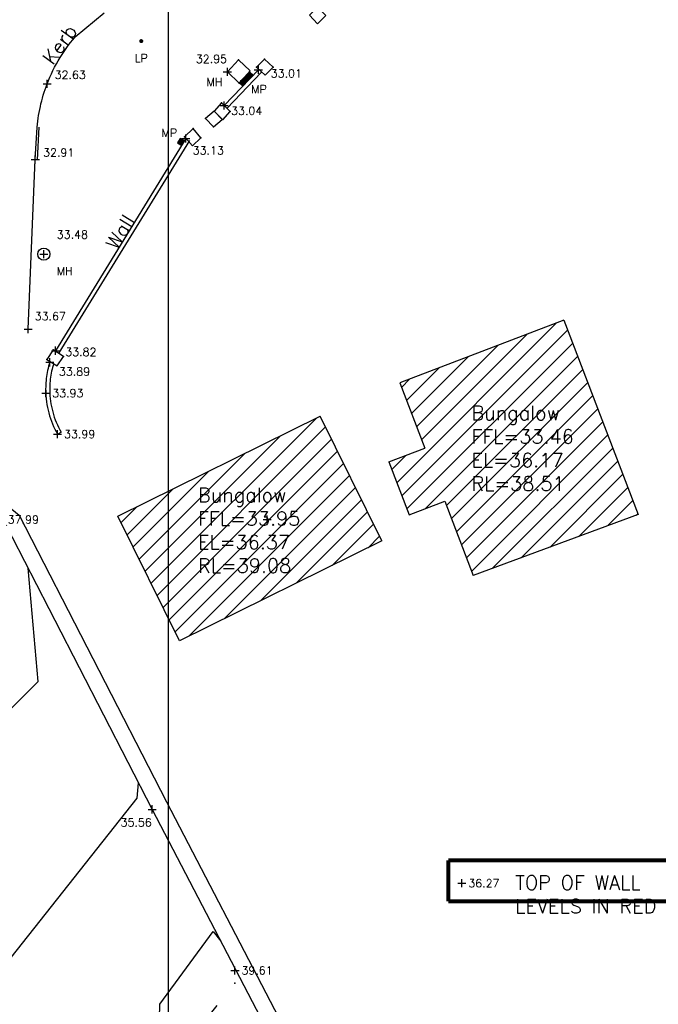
# Model space of a CAD drawing. Header units: metres. Extents: x 514577 to 515059, y 790252 to 790648.
# Tile 25 of 26: x 514893 to 514924, y 790525 to 790573. Entities that reach past the tile are written whole.
import ezdxf
from ezdxf.enums import TextEntityAlignment as Align

# ---------------------------------------------------------------- set-up
doc = ezdxf.new("R2010")
doc.units = ezdxf.units.M
doc.header["$LTSCALE"] = 0.3
doc.linetypes.add('0', pattern=[48, 16, 16, 16])
doc.linetypes.add('PHANTOM', pattern=[63.5, 31.75, -6.35, 6.35, -6.35, 6.35, -6.35])
doc.layers.get('0').update_dxf_attribs({"linetype": 'CONTINUOUS'})
for name, color, linetype in [('BUILDING', 1, '0'), ('BUILDING_PNTS', 7, 'CONTINUOUS'), ('CONTOURS', 14, 'CONTINUOUS'), ('GRID', 9, 'CONTINUOUS'), ('HATCH', 242, 'CONTINUOUS'), ('KERB', 6, '0'), ('KERB_PNTS', 7, 'CONTINUOUS'), ('OVERHEADCABLES', 242, 'PHANTOM'), ('OVERHEADCABLES_PNTS', 7, 'CONTINUOUS'), ('PNTTXT', 7, 'CONTINUOUS'), ('SERVICES', 7, '0'), ('SERVICES_PNTS', 7, 'CONTINUOUS'), ('TEXT', 7, '0'), ('WALL', 4, 'CONTINUOUS'), ('WALL_PNTS', 7, 'CONTINUOUS')]:
    doc.layers.add(name, color=color, linetype=linetype)
doc.styles.add('NORMAL', font='romans.shx')
doc.styles.add('PTXT', font='romans')

# ---------------------------------------------------------------- blocks, each defined once
blk = doc.blocks.new('SPT9')
at = {"color": 0, "linetype": 'Continuous'}
for p, q in [((-0.5, 0), (0.5, 0)), ((0, -0.5), (0, 0.5))]:
    blk.add_line(p, q, dxfattribs=at)
blk = doc.blocks.new('SPT3')
at = {"color": 0, "linetype": 'ByBlock', "const_width": 0.25, "flags": 128}
blk.add_lwpolyline([(-0.125, 0, 1), (0.125, 0, 1)], format="xyb", close=True, dxfattribs=at)
blk = doc.blocks.new('SPT13')
blk.add_hatch(color=0).paths.add_polyline_path([(-0.5, 0.5), (-0.5, -0.5), (0.5, -0.5), (0.5, 0.5)])
at = {"color": 0}
blk.add_lwpolyline([(-0.5, 0.5), (-0.5, -0.5), (0.5, -0.5), (0.5, 0.5)], close=True, dxfattribs=at)
blk = doc.blocks.new('SPT10')
at = {"color": 0, "linetype": 'Continuous'}
blk.add_line((0, 0), (0, 0), dxfattribs=at)
blk.add_line((0, 0), (0, 0), dxfattribs=at)

msp = doc.modelspace()

# ---------------------------------------------------------------- hatches: boundary and pattern name
at = {"layer": 'HATCH'}
h = msp.add_hatch(dxfattribs=at)
h.set_pattern_fill('ANSI31', color=256, scale=0.2)
h.paths.add_polyline_path([(514915.102, 790545.805), (514923.266, 790548.817), (514919.589, 790558.448), (514911.46, 790555.345), (514912.699, 790552.1), (514910.923, 790551.422), (514911.924, 790548.801), (514913.699, 790549.479)])
h.paths.add_polyline_path([(514914.832, 790549.826), (514920.582, 790549.826), (514920.582, 790554.376), (514914.832, 790554.376)], flags=24)
h = msp.add_hatch(dxfattribs=at)
h.set_pattern_fill('ANSI31', color=256, scale=0.2)
h.paths.add_polyline_path([(514900.553, 790542.561), (514910.575, 790547.515), (514907.524, 790553.689), (514907.513, 790553.689), (514897.499, 790548.74)])
h.paths.add_polyline_path([(514901.291, 790545.764), (514907.041, 790545.764), (514907.041, 790550.314), (514901.291, 790550.314)], flags=24)

# ---------------------------------------------------------------- linework, layer by layer
at = {"linetype": '0', "const_width": 0.2}
for points in [[(514913.861, 790531.691), (514933.722, 790531.691)], [(514913.861, 790529.664), (514933.722, 790529.664)]]:
    msp.add_lwpolyline(points, dxfattribs=at)
at = {"linetype": '0'}
msp.add_lwpolyline([(514913.861, 790531.691, 0.2, 0.2, 0), (514913.861, 790529.664, 0.2, 0.2, 0)], format="xyseb", dxfattribs=at)
at = {"layer": 'BUILDING'}
for points, elevation in [([(514919.589, 790558.448), (514911.46, 790555.345)], 34.273), ([(514919.589, 790558.448), (514923.266, 790548.817)], 34.273), ([(514911.46, 790555.345), (514912.699, 790552.1)], 34.843), ([(514897.499, 790548.74), (514907.521, 790553.694)], 35.451), ([(514910.575, 790547.515), (514907.521, 790553.694)], 35.033), ([(514910.923, 790551.422), (514912.699, 790552.1)], 34.938), ([(514910.923, 790551.422), (514911.924, 790548.801)], 34.938), ([(514911.924, 790548.801), (514913.699, 790549.479)], 34.938), ([(514913.699, 790549.479), (514915.102, 790545.805)], 34.843), ([(514900.553, 790542.561), (514897.499, 790548.74)], 35.451), ([(514923.266, 790548.817), (514915.094, 790545.802)], 34.273), ([(514910.575, 790547.515), (514900.553, 790542.561)], 35.033)]:
    msp.add_lwpolyline(points, dxfattribs=dict(at, elevation=elevation))
at = {"layer": 'BUILDING_PNTS'}
for p in [(514903.596, 790570.297, 33.004), (514903.957, 790570.649, 33.015), (514904.893, 790548.573, 39.077), (514914.533, 790530.553, 36.27), (514903.298, 790526.238, 39.612)]:
    msp.add_point(p, dxfattribs=at)
at = {"layer": 'CONTOURS'}
for points, elevation in [([(514873.758, 790532.199), (514873.756, 790532.183), (514872.404, 790532.002), (514874.906, 790531.624), (514875.871, 790532.482), (514877.155, 790532.596), (514881.733, 790530.503), (514882.82, 790530.369), (514883.059, 790529.502), (514885.25, 790531.499), (514884.925, 790531.542), (514886.779, 790533.787), (514887.565, 790535.963), (514888.654, 790535.673), (514893.548, 790540.548), (514893.054, 790546.166)], 35), ([(514851.971, 790528.782), (514861.385, 790527.113), (514861.486, 790526.443), (514860.01, 790524.943), (514860.349, 790524.465), (514863.298, 790523.064), (514867.458, 790523.951), (514873.454, 790523.962), (514878.647, 790522.606), (514879.617, 790522.671), (514879.948, 790523.11), (514884.44, 790523.268), (514889.65, 790524.851), (514891.632, 790526.167), (514898.454, 790534.771), (514898.519, 790535.533)], 35.5), ([(514860.217, 790523.321), (514868.69, 790518.486), (514870.742, 790518.847), (514875.974, 790517.283), (514880.507, 790516.866), (514886.097, 790517.234), (514895.806, 790520.308), (514899.566, 790523.857), (514899.577, 790524.563), (514902.216, 790528.162), (514902.596, 790527.681)], 36)]:
    msp.add_lwpolyline(points, dxfattribs=dict(at, elevation=elevation))
at = {"layer": 'GRID'}
msp.add_line((514900, 790251.929), (514900, 790647.899), dxfattribs=at)
at = {"layer": 'KERB', "color": 6}
for points in [[(514893.505, 790568.012, 32.759), (514893.519, 790568.158, 32.75), (514893.535, 790568.304, 32.741), (514893.555, 790568.449, 32.733), (514893.577, 790568.594, 32.724), (514893.602, 790568.738, 32.715), (514893.629, 790568.883, 32.706), (514893.66, 790569.026, 32.697), (514893.692, 790569.169, 32.689), (514893.728, 790569.311, 32.68), (514893.766, 790569.453, 32.671), (514893.807, 790569.594, 32.662), (514893.85, 790569.734, 32.653), (514893.896, 790569.873, 32.645), (514893.945, 790570.012, 32.636), (514893.996, 790570.149, 32.627), (514894.063, 790570.318, 32.622), (514894.133, 790570.485, 32.618), (514894.208, 790570.651, 32.613), (514894.286, 790570.815, 32.608), (514894.369, 790570.977, 32.604), (514894.454, 790571.138, 32.599), (514894.544, 790571.296, 32.594), (514894.637, 790571.452, 32.59), (514894.734, 790571.606, 32.585), (514894.834, 790571.757, 32.58), (514894.938, 790571.907, 32.576), (514895.045, 790572.053, 32.571), (514895.155, 790572.198, 32.566), (514895.269, 790572.339, 32.562), (514895.386, 790572.479, 32.557), (514896.827, 790573.675, 32.537)], [(514893.412, 790566.399, 32.908), (514893.506, 790568.008, 32.759)], [(514893.512, 790566.393, 32.908), (514893.605, 790568.003, 32.759)], [(514893.058, 790558.002, 33.666), (514893.408, 790566.406, 32.908)]]:
    msp.add_polyline3d(points, dxfattribs=at)
at = {"layer": 'KERB_PNTS'}
for p in [(514893.996, 790570.149, 32.627), (514893.408, 790566.406, 32.908), (514893.412, 790566.399, 32.908), (514893.058, 790558.002, 33.666)]:
    msp.add_point(p, dxfattribs=at)
at = {"layer": 'OVERHEADCABLES', "elevation": 37.593}
msp.add_lwpolyline([(514882.238, 790499.156), (514903.527, 790525.893)], dxfattribs=at)
at = {"layer": 'OVERHEADCABLES_PNTS'}
msp.add_point((514903.296, 790525.604, 36.182), dxfattribs=at)
at = {"layer": 'SERVICES', "flags": 128}
msp.add_lwpolyline([(514903.5, 790570.193), (514902.922, 790570.745), (514903.481, 790571.344), (514904.059, 790570.791)], close=True, dxfattribs=at)
at = {"layer": 'SERVICES'}
msp.add_circle((514893.83, 790561.72, 33.484), 0.3, dxfattribs=at)
at = {"layer": 'SERVICES_PNTS'}
for p in [(514898.658, 790572.27, 32.662), (514903.481, 790571.344, 32.954), (514902.922, 790570.745, 32.947), (514903.5, 790570.193, 33.017), (514903.596, 790570.297, 33.004), (514903.957, 790570.649, 33.015), (514900.621, 790567.276, 33.151), (514893.83, 790561.72, 33.484)]:
    msp.add_point(p, dxfattribs=at)
at = {"layer": 'WALL', "elevation": 33.99}
msp.add_lwpolyline([(514894.514, 790552.802), (514894.689, 790552.899)], dxfattribs=at)
at = {"layer": 'WALL', "color": 4}
for points in [[(514907.79, 790573.534, 32.937), (514907.394, 790573.959, 32.917), (514906.985, 790573.551, 32.902), (514907.381, 790573.125, 32.902)], [(514905.186, 790570.982, 32.92), (514904.757, 790571.381, 32.93), (514904.358, 790570.975, 32.985), (514904.787, 790570.576, 32.985)], [(514902.27, 790568.798, 33.026), (514901.84, 790568.434, 33.022), (514902.235, 790568.022, 33.024), (514902.664, 790568.386, 33.024)], [(514903.067, 790568.786, 32.982), (514902.636, 790569.206, 33.033), (514902.27, 790568.799, 33.079), (514902.701, 790568.379, 33.079)], [(514901.611, 790567.479, 33.026), (514901.221, 790567.934, 33.036), (514900.798, 790567.537, 33.126), (514901.187, 790567.082, 33.126)], [(514894.799, 790556.648, 33.841), (514894.289, 790556.97, 33.805), (514893.984, 790556.503, 33.823), (514894.493, 790556.181, 33.823)]]:
    msp.add_polyline3d(points, close=True, dxfattribs=at)
for points in [[(514904.456, 790570.855, 33.01), (514902.767, 790569.086, 33.043)], [(514904.601, 790570.717, 33.01), (514902.911, 790568.948, 33.043)], [(514900.869, 790567.445, 33.133), (514894.409, 790556.936, 33.816)], [(514901.04, 790567.34, 33.133), (514894.579, 790556.832, 33.816)], [(514894.128, 790556.36, 33.889), (514894.099, 790556.261, 33.892), (514894.071, 790556.161, 33.894), (514894.046, 790556.061, 33.897), (514894.023, 790555.961, 33.9), (514894.003, 790555.86, 33.902), (514893.984, 790555.758, 33.905), (514893.968, 790555.656, 33.908), (514893.955, 790555.554, 33.91), (514893.944, 790555.451, 33.913), (514893.935, 790555.349, 33.916), (514893.929, 790555.246, 33.918), (514893.925, 790555.143, 33.921), (514893.923, 790555.039, 33.924), (514893.924, 790554.936, 33.926), (514893.927, 790554.833, 33.929), (514893.935, 790554.691, 33.933), (514893.948, 790554.549, 33.937), (514893.965, 790554.408, 33.941), (514893.987, 790554.268, 33.945), (514894.013, 790554.128, 33.949), (514894.044, 790553.989, 33.953), (514894.079, 790553.851, 33.957), (514894.119, 790553.714, 33.962), (514894.163, 790553.579, 33.966), (514894.211, 790553.445, 33.97), (514894.263, 790553.313, 33.974), (514894.32, 790553.182, 33.978), (514894.38, 790553.053, 33.982), (514894.445, 790552.927, 33.986), (514894.514, 790552.802, 33.99)], [(514894.32, 790556.302, 33.889), (514894.291, 790556.205, 33.892), (514894.264, 790556.11, 33.894), (514894.24, 790556.015, 33.897), (514894.219, 790555.919, 33.9), (514894.199, 790555.822, 33.902), (514894.182, 790555.725, 33.905), (514894.166, 790555.628, 33.908), (514894.154, 790555.53, 33.91), (514894.143, 790555.432, 33.913), (514894.135, 790555.334, 33.916), (514894.129, 790555.236, 33.918), (514894.125, 790555.137, 33.921), (514894.123, 790555.039, 33.924), (514894.124, 790554.94, 33.926), (514894.127, 790554.842, 33.929), (514894.135, 790554.706, 33.933), (514894.147, 790554.571, 33.937), (514894.164, 790554.436, 33.941), (514894.184, 790554.301, 33.945), (514894.209, 790554.168, 33.949), (514894.239, 790554.035, 33.953), (514894.272, 790553.903, 33.957), (514894.31, 790553.773, 33.962), (514894.352, 790553.644, 33.966), (514894.398, 790553.516, 33.97), (514894.448, 790553.389, 33.974), (514894.502, 790553.265, 33.978), (514894.56, 790553.142, 33.982), (514894.622, 790553.021, 33.986), (514894.689, 790552.899, 33.99)], [(514891.78, 790549.473, 34.402), (514892.609, 790548.781, 34.901), (514899.907, 790534.582, 35.562), (514905.472, 790523.888, 36.279), (514911.467, 790512.207, 36.903), (514919.749, 790495.999, 38.064), (514927.122, 790481.655, 39.069)], [(514891.444, 790548.711, 34.509), (514891.972, 790548.271, 34.901), (514899.196, 790534.214, 35.562), (514904.762, 790523.52, 36.279), (514910.755, 790511.843, 36.903), (514919.037, 790495.634, 38.064), (514926.411, 790481.29, 39.069)]]:
    msp.add_polyline3d(points, dxfattribs=at)
at = {"layer": 'WALL_PNTS'}
for p in [(514904.757, 790571.381, 32.93), (514904.358, 790570.975, 32.985), (514904.456, 790570.855, 33.01), (514905.186, 790570.982, 32.92), (514902.27, 790568.799, 33.079), (514902.27, 790568.798, 33.026), (514902.636, 790569.206, 33.033), (514902.767, 790569.086, 33.043), (514903.067, 790568.786, 32.982), (514901.84, 790568.434, 33.022), (514901.221, 790567.934, 33.036), (514902.235, 790568.022, 33.024), (514900.798, 790567.537, 33.126), (514900.869, 790567.445, 33.133), (514901.611, 790567.479, 33.026), (514894.289, 790556.97, 33.805), (514894.409, 790556.936, 33.816), (514894.799, 790556.648, 33.841), (514893.984, 790556.503, 33.823), (514894.128, 790556.36, 33.889), (514893.927, 790554.833, 33.929), (514894.514, 790552.802, 33.99), (514899.196, 790534.214, 35.562)]:
    msp.add_point(p, dxfattribs=at)

# ---------------------------------------------------------------- block references
at = {"layer": 'BUILDING_PNTS', "color": 1, "xscale": 0.4, "yscale": 0.4, "zscale": 0.4}
for p in [(514904.893, 790548.573, 39.077), (514914.533, 790530.553, 36.27), (514903.298, 790526.238, 39.612)]:
    msp.add_blockref('SPT9', p, dxfattribs=at)
at = {"layer": 'KERB_PNTS', "xscale": 0.4, "yscale": 0.4, "zscale": 0.4}
for p in [(514893.996, 790570.149, 32.627), (514893.408, 790566.406, 32.908), (514893.412, 790566.399, 32.908), (514893.058, 790558.002, 33.666)]:
    msp.add_blockref('SPT9', p, dxfattribs=at)
at = {"layer": 'OVERHEADCABLES_PNTS', "color": 7, "xscale": 0.001, "yscale": 0.001, "zscale": 0.001}
msp.add_blockref('SPT10', (514903.296, 790525.604, 36.182), dxfattribs=at)
at = {"layer": 'SERVICES_PNTS', "xscale": 0.4, "yscale": 0.4, "zscale": 0.4}
for name, p in [('SPT3', (514898.658, 790572.27, 32.662)), ('SPT9', (514902.922, 790570.745, 32.947)), ('SPT9', (514893.83, 790561.72, 33.484))]:
    msp.add_blockref(name, p, dxfattribs=at)
at = {"layer": 'SERVICES_PNTS'}
for p, xscale, yscale, zscale, rotation in [((514904.021, 790570.58), 0.2499999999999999, 0.2499999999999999, 0.2499999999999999, 317.289236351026), ((514903.682, 790570.213), 0.2499999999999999, 0.2499999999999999, 0.2499999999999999, 317.289236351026), ((514903.852, 790570.396), 0.2499999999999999, 0.2499999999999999, 0.2499999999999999, 317.289236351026), ((514900.621, 790567.276, 33.151), 0.25, 0.25, 0.25, 328.0575596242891)]:
    msp.add_blockref('SPT13', p, dxfattribs=dict(at, xscale=xscale, yscale=yscale, zscale=zscale, rotation=rotation))
at = {"layer": 'WALL_PNTS'}
for name, p, xscale, yscale, zscale in [('SPT10', (514904.757, 790571.381, 32.93), 0.001, 0.001, 0.001), ('SPT9', (514904.456, 790570.855, 33.01), 0.4, 0.4, 0.4), ('SPT10', (514904.358, 790570.975, 32.985), 0.001, 0.001, 0.001), ('SPT10', (514905.186, 790570.982, 32.92), 0.001, 0.001, 0.001), ('SPT9', (514902.767, 790569.086, 33.043), 0.4, 0.4, 0.4), ('SPT10', (514902.27, 790568.798, 33.026), 0.001, 0.001, 0.001), ('SPT10', (514902.27, 790568.799, 33.079), 0.001, 0.001, 0.001), ('SPT10', (514902.636, 790569.206, 33.033), 0.001, 0.001, 0.001), ('SPT10', (514903.067, 790568.786, 32.982), 0.001, 0.001, 0.001), ('SPT10', (514901.84, 790568.434, 33.022), 0.001, 0.001, 0.001), ('SPT10', (514901.221, 790567.934, 33.036), 0.001, 0.001, 0.001), ('SPT10', (514902.235, 790568.022, 33.024), 0.001, 0.001, 0.001), ('SPT9', (514900.869, 790567.445, 33.133), 0.4, 0.4, 0.4), ('SPT10', (514900.798, 790567.537, 33.126), 0.001, 0.001, 0.001), ('SPT10', (514901.611, 790567.479, 33.026), 0.001, 0.001, 0.001), ('SPT9', (514894.409, 790556.936, 33.816), 0.4, 0.4, 0.4), ('SPT9', (514894.128, 790556.36, 33.889), 0.4, 0.4, 0.4), ('SPT10', (514894.289, 790556.97, 33.805), 0.001, 0.001, 0.001), ('SPT10', (514894.799, 790556.648, 33.841), 0.001, 0.001, 0.001), ('SPT10', (514893.984, 790556.503, 33.823), 0.001, 0.001, 0.001), ('SPT9', (514893.927, 790554.833, 33.929), 0.4, 0.4, 0.4), ('SPT9', (514894.514, 790552.802, 33.99), 0.4, 0.4, 0.4), ('SPT9', (514899.196, 790534.214, 35.562), 0.4, 0.4, 0.4)]:
    msp.add_blockref(name, p, dxfattribs=dict(at, xscale=xscale, yscale=yscale, zscale=zscale))

# ---------------------------------------------------------------- texts
at = {"layer": 'PNTTXT', "style": 'PTXT'}
for s, p in [('LP', (514898.658, 790571.626)), ('MP', (514904.489, 790570.088)), ('MP', (514900.048, 790567.924))]:
    msp.add_text(s, height=0.4, dxfattribs=at).set_placement(p, align=Align.TOP_CENTER)
for s, p in [('32.95', (514901.362, 790571.066)), ('32.63', (514894.368, 790570.281)), ('32.91', (514893.798, 790566.429)), ('33.48', (514894.474, 790562.364)), ('33.67', (514893.38, 790558.324))]:
    msp.add_text(s, height=0.4, dxfattribs=at).set_placement(p, align=Align.BOTTOM_LEFT)
for s, p in [('33.01', (514905.071, 790570.667)), ('33.04', (514903.108, 790568.818)), ('33.13', (514901.207, 790566.855)), ('33.82', (514894.895, 790556.871)), ('33.89', (514894.581, 790555.901)), ('33.93', (514894.249, 790554.833)), ('33.99', (514894.836, 790552.802)), ('35.56', (514897.633, 790533.569))]:
    msp.add_text(s, height=0.4, dxfattribs=at).set_placement(p, align=Align.MIDDLE_LEFT)
for p in [(514901.894, 790570.446), (514894.474, 790561.076)]:
    msp.add_text('MH', height=0.4, dxfattribs=at).set_placement(p, align=Align.TOP_LEFT)
at = {"layer": 'PNTTXT', "color": 1, "style": 'PTXT'}
for s, p in [('37.99', (514892.046, 790548.567)), ('36.27', (514914.855, 790530.553)), ('39.61', (514903.62, 790526.238))]:
    msp.add_text(s, height=0.4, dxfattribs=at).set_placement(p, align=Align.MIDDLE_LEFT)
at = {"layer": 'TEXT', "char_height": 0.7, "attachment_point": 1, "style": 'NORMAL'}
for s, width, insert, rotation in [('Kerb', 12.66612, (514893.708, 790571.459), 53.9724), ('Wall', 10.58387, (514896.855, 790562.252, 33.494), 58.4181)]:
    msp.add_mtext_dynamic_manual_height_columns(s, width=width, gutter_width=5, heights=[0], dxfattribs=dict(at, insert=insert, rotation=rotation))
for s, width, insert in [('Bungalow\\PFFL=33.46\\PEL=36.17\\PRL=38.51', 12.66612, (514915.007, 790554.201)), ('Bungalow\\PFFL=33.95\\PEL=36.37\\PRL=39.08', 12.66612, (514901.466, 790550.139)), ('TOP OF WALL LEVELS IN RED', 10.58387, (514917.175, 790530.935))]:
    msp.add_mtext_dynamic_manual_height_columns(s, width=width, gutter_width=5, heights=[0], dxfattribs=dict(at, insert=insert))

doc.saveas('drawing.dxf')
